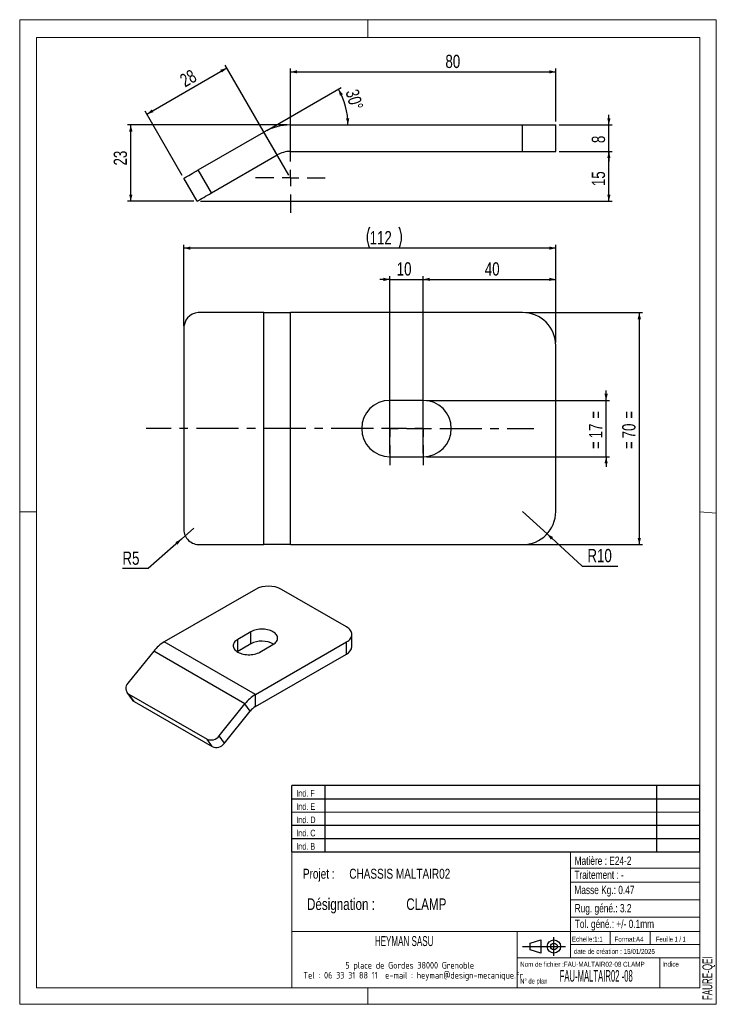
# Model space of a CAD drawing. Header units: millimetres. Extents: x 0 to 210, y 0 to 297.
import ezdxf

# ---------------------------------------------------------------- set-up
doc = ezdxf.new("R2010")
doc.units = ezdxf.units.MM
doc.linetypes.add('CENTERX2', pattern=[20.32, 12.7, -2.54, 2.54, -2.54])
for name, color, linetype in [('COTES', 1, 'Continuous'), ('NOTES', 6, 'Continuous'), ('TRAIT-MIXTES', 3, 'CENTERX2')]:
    doc.layers.add(name, color=color, linetype=linetype)
doc.layers.add('TRAIT-FORT', color=4, linetype='Continuous', lineweight=25)
doc.styles.add('SLDTEXTSTYLE0', font='TXT', dxfattribs={"width": 0.75})
doc.styles.add('SLDTEXTSTYLE1', font='TXT', dxfattribs={"width": 0.605})
doc.styles.add('SLDTEXTSTYLE2', font='TXT', dxfattribs={"width": 0.692308})
doc.styles.add('SLDTEXTSTYLE3', font='TXT', dxfattribs={"width": 0.7})
doc.styles.add('SLDTEXTSTYLE4', font='TXT', dxfattribs={"width": 0.495574})
doc.styles.add('SLDTEXTSTYLE5', font='ISOCP3', dxfattribs={"width": 0.96})
doc.dimstyles.new('SLDDIMSTYLE0', dxfattribs={"dimtxt": 4, "dimasz": 2, "dimexe": 0, "dimexo": 0.0625, "dimgap": 1, "dimtad": 1, "dimdec": 1, "dimrnd": 1e-09, "dimzin": 12, "dimdsep": 46, "dimtxsty": 'SLDTEXTSTYLE0', "dimsah": 1, "dimcen": 0.09, "dimadec": 0, "dimazin": 3, "dimtfac": 1, "dimtdec": 1, "dimtmove": 0, "dimatfit": 0, "dimfxl": 1, "dimfrac": 2, "dimtolj": 1, "dimtzin": 12, "dimarcsym": 0})
doc.dimstyles.new('SLDDIMSTYLE1', dxfattribs={"dimtxt": 4, "dimasz": 2, "dimexe": 0, "dimexo": 0.0625, "dimgap": 1, "dimtad": 1, "dimdec": 1, "dimrnd": 1e-09, "dimzin": 12, "dimdsep": 46, "dimtxsty": 'SLDTEXTSTYLE0', "dimsah": 1, "dimcen": 0.09, "dimadec": 0, "dimazin": 3, "dimtfac": 1, "dimtdec": 1, "dimtofl": 0, "dimtmove": 0, "dimatfit": 3, "dimfxl": 1, "dimfrac": 2, "dimtolj": 1, "dimtzin": 12, "dimarcsym": 0})
doc.dimstyles.new('SLDDIMSTYLE2', dxfattribs={"dimtxt": 4, "dimasz": 2, "dimexe": 0, "dimexo": 0.0625, "dimgap": 1, "dimtad": 1, "dimdec": 4, "dimzin": 12, "dimdsep": 46, "dimtxsty": 'SLDTEXTSTYLE0', "dimsah": 1, "dimcen": 0.09, "dimazin": 3, "dimtfac": 1, "dimtofl": 0, "dimtmove": 0, "dimatfit": 3, "dimfxl": 1, "dimfrac": 2, "dimtolj": 1, "dimtzin": 12, "dimarcsym": 0})
doc.dimstyles.new('SLDDIMSTYLE3', dxfattribs={"dimtxt": 4, "dimasz": 2, "dimexe": 0, "dimexo": 0.0625, "dimgap": 1, "dimtad": 1, "dimdec": 0, "dimrnd": 1e-09, "dimzin": 12, "dimdsep": 46, "dimtxsty": 'SLDTEXTSTYLE0', "dimsah": 1, "dimcen": 0.09, "dimadec": 0, "dimazin": 3, "dimtfac": 1, "dimtdec": 0, "dimtofl": 0, "dimtmove": 0, "dimatfit": 3, "dimfxl": 1, "dimfrac": 2, "dimtolj": 1, "dimtzin": 12, "dimarcsym": 0})
doc.dimstyles.new('SLDDIMSTYLE4', dxfattribs={"dimtxt": 4, "dimasz": 2, "dimexe": 0, "dimexo": 0.0625, "dimgap": 1, "dimtad": 0, "dimtih": 1, "dimtoh": 1, "dimdec": 1, "dimrnd": 1e-09, "dimzin": 12, "dimdsep": 46, "dimtxsty": 'SLDTEXTSTYLE0', "dimsah": 1, "dimcen": 0, "dimadec": 0, "dimazin": 3, "dimtfac": 1, "dimtdec": 1, "dimtofl": 0, "dimtmove": 0, "dimatfit": 3, "dimfxl": 1, "dimfrac": 2, "dimtolj": 1, "dimtzin": 12, "dimarcsym": 0})

# ---------------------------------------------------------------- blocks, each defined once
blk = doc.blocks.new('TAB MODIFS')
for p, q in [((123, 20), (0, 20)), ((0, 0), (0, 20)), ((10, 20), (10, 0)), ((110, 20), (110, 0)), ((123, 0), (123, 20)), ((0, 16), (123, 16)), ((0, 8), (123, 8)), ((0, 4), (123, 4)), ((0, 0), (123, 0))]:
    blk.add_line(p, q)
at = {"color": 7, "linetype": 'Continuous', "lineweight": 18}
blk.add_line((0, 12), (123, 12), dxfattribs=at)
at = {"color": 7}
for tag in ['AUTOATTR0', 'AUTOATTR1', 'AUTOATTR2', 'AUTOATTR3', 'AUTOATTR4', 'AUTOATTR5', 'AUTOATTR6', 'AUTOATTR7', 'AUTOATTR8', 'AUTOATTR9']:
    blk.add_attdef(tag, (0, 0), '', height=1, dxfattribs=at)
at = {"layer": 'NOTES', "color": 211, "char_height": 2, "attachment_point": 1, "style": 'SLDTEXTSTYLE0'}
for s, insert in [('Ind. F', (1.36, 18.66)), ('Ind. E', (1.36, 14.66)), ('Ind. D', (1.36, 10.66)), ('Ind. C', (1.36, 6.66)), ('Ind. B', (1.36, 2.66))]:
    blk.add_mtext(s, dxfattribs=dict(at, insert=insert))
blk = doc.blocks.new('Bloc2')
for p, q in [((2.32, 3.8), (5.55, 4.8)), ((2.32, 1.8), (2.32, 3.8)), ((5.55, 4.8), (5.55, 0.8)), ((9.48, 0), (9.48, 5.6)), ((0, 2.8), (12.98, 2.8)), ((5.55, 0.8), (2.32, 1.8))]:
    blk.add_line(p, q)
for radius in [2, 1]:
    blk.add_circle((9.48, 2.8), radius)
blk = doc.blocks.new('SW_NOTE_0')
at = {"layer": 'NOTES', "color": 0, "char_height": 3.5, "attachment_point": 1, "style": 'SLDTEXTSTYLE0'}
for s, insert in [('Désignation :', (0, 4.51)), ('CLAMP', (29.93, 4.51))]:
    blk.add_mtext(s, dxfattribs=dict(at, insert=insert))
blk = doc.blocks.new('SW_NOTE_1')
at = {"layer": 'NOTES', "color": 0, "char_height": 3, "attachment_point": 1, "style": 'SLDTEXTSTYLE0'}
for s, insert in [('Projet :', (0, 3.87)), ('CHASSIS MALTAIR02', (13.98, 3.87))]:
    blk.add_mtext(s, dxfattribs=dict(at, insert=insert))
blk = doc.blocks.new('SW_NOTE_2')
at = {"layer": 'NOTES', "color": 0, "char_height": 2, "attachment_point": 2, "style": 'SLDTEXTSTYLE5'}
for s, insert in [('5 place de Gordes 38000 Grenoble', (20.94, 2.58)), ('Tel : 06 33 31 88 11  e-mail : heyman@design-mecanique.fr', (22, -0.42))]:
    blk.add_mtext(s, dxfattribs=dict(at, insert=insert))
blk = doc.blocks.new('_D')
at = {"layer": 'COTES', "color": 1, "transparency": 16777216}
for p, q in [((177.6, 265.26), (177.6, 268.26)), ((162.6, 265.26), (178.6, 265.26)), ((177.6, 257.26), (177.6, 265.26)), ((162.6, 257.26), (178.6, 257.26)), ((177.6, 257.26), (177.6, 254.26))]:
    blk.add_line(p, q, dxfattribs=at)
for points in [[(177.6, 265.26), (178.1, 267.26), (177.1, 267.26)], [(177.6, 257.26), (177.1, 255.26), (178.1, 255.26)]]:
    blk.add_solid(points, dxfattribs=at)
at = {"layer": 'COTES', "color": 1, "transparency": 16777216, "insert": (172.44, 259.78), "char_height": 4, "attachment_point": 1, "rotation": 90, "style": 'SLDTEXTSTYLE0'}
blk.add_mtext('8', dxfattribs=at)
blk = doc.blocks.new('_D_1')
at = {"layer": 'COTES', "color": 1, "transparency": 16777216}
for p, q in [((80.6, 265.26), (32.47, 265.26)), ((33.47, 242.26), (33.47, 265.26)), ((52.47, 242.26), (32.47, 242.26))]:
    blk.add_line(p, q, dxfattribs=at)
for points in [[(33.47, 265.26), (32.97, 263.26), (33.97, 263.26)], [(33.47, 242.26), (33.97, 244.26), (32.97, 244.26)]]:
    blk.add_solid(points, dxfattribs=at)
at = {"layer": 'COTES', "color": 1, "transparency": 16777216, "insert": (28.31, 253.02), "char_height": 4, "attachment_point": 1, "rotation": 90, "style": 'SLDTEXTSTYLE0'}
blk.add_mtext('23', dxfattribs=at)
blk = doc.blocks.new('_D_2')
at = {"layer": 'COTES', "color": 1, "transparency": 16777216}
blk.add_line((74.46, 263.62), (96.91, 276.58), dxfattribs=at)
blk.add_arc((77.31, 265.26), 21.64, 0, 30, dxfattribs=at)
for points in [[(96.05, 276.08), (96.52, 274.07), (97.41, 274.53)], [(98.95, 265.26), (99.35, 267.28), (98.35, 267.24)]]:
    blk.add_solid(points, dxfattribs=at)
at = {"layer": 'COTES', "color": 1, "transparency": 16777216, "insert": (102.02, 276.37), "char_height": 4, "attachment_point": 1, "rotation": 285.6699, "style": 'SLDTEXTSTYLE0'}
blk.add_mtext('30°', dxfattribs=at)
blk = doc.blocks.new('_D_3')
at = {"layer": 'COTES', "color": 1, "transparency": 16777216}
for p, q in [((162.6, 257.26), (178.6, 257.26)), ((177.6, 242.26), (177.6, 257.26)), ((54.47, 242.26), (178.6, 242.26))]:
    blk.add_line(p, q, dxfattribs=at)
for points in [[(177.6, 257.26), (177.1, 255.26), (178.1, 255.26)], [(177.6, 242.26), (178.1, 244.26), (177.1, 244.26)]]:
    blk.add_solid(points, dxfattribs=at)
at = {"layer": 'COTES', "color": 1, "transparency": 16777216, "insert": (172.44, 246.8), "char_height": 4, "attachment_point": 1, "rotation": 90, "style": 'SLDTEXTSTYLE0'}
blk.add_mtext('15', dxfattribs=at)
blk = doc.blocks.new('_D_4')
at = {"layer": 'COTES', "color": 1, "transparency": 16777216}
for p, q in [((81.6, 260.76), (81.6, 282.26)), ((161.6, 266.26), (161.6, 282.26)), ((81.6, 281.26), (161.6, 281.26))]:
    blk.add_line(p, q, dxfattribs=at)
for points in [[(81.6, 281.26), (83.6, 280.76), (83.6, 281.76)], [(161.6, 281.26), (159.6, 281.76), (159.6, 280.76)]]:
    blk.add_solid(points, dxfattribs=at)
at = {"layer": 'COTES', "color": 1, "transparency": 16777216, "insert": (128.32, 286.42), "char_height": 4, "attachment_point": 1, "style": 'SLDTEXTSTYLE0'}
blk.add_mtext('80', dxfattribs=at)
blk = doc.blocks.new('_D_5')
at = {"layer": 'COTES', "color": 1, "transparency": 16777216}
for p, q in [((38.31, 268.52), (62.43, 282.45)), ((81.1, 250.13), (61.93, 283.32)), ((48.97, 250.05), (37.81, 269.39))]:
    blk.add_line(p, q, dxfattribs=at)
for points in [[(62.43, 282.45), (60.45, 281.88), (60.95, 281.02)], [(38.31, 268.52), (40.29, 269.09), (39.79, 269.95)]]:
    blk.add_solid(points, dxfattribs=at)
at = {"layer": 'COTES', "color": 1, "transparency": 16777216, "insert": (47.83, 279.97), "char_height": 4, "attachment_point": 1, "rotation": 30, "style": 'SLDTEXTSTYLE0'}
blk.add_mtext('28', dxfattribs=at)
blk = doc.blocks.new('SW_CENTERMARKSYMBOL_0')
at = {"layer": 'TRAIT-MIXTES', "color": 0}
for p, q in [((0, 5), (0, 10.5)), ((-5, 0), (-10.5, 0)), ((0, 0), (-2.5, 0)), ((0, 0), (0, 2.5)), ((0, 0), (0, -2.5)), ((0, 0), (2.5, 0)), ((5, 0), (10.5, 0)), ((0, -5), (0, -10.5))]:
    blk.add_line(p, q, dxfattribs=at)
blk = doc.blocks.new('_D_6')
at = {"layer": 'COTES', "color": 1, "transparency": 16777216}
for p, q in [((176.77, 182.16), (176.77, 185.16)), ((122.6, 182.16), (177.77, 182.16)), ((176.77, 165.16), (176.77, 182.16)), ((122.6, 165.16), (177.77, 165.16)), ((176.77, 165.16), (176.77, 162.16))]:
    blk.add_line(p, q, dxfattribs=at)
for points in [[(176.77, 182.16), (177.27, 184.16), (176.27, 184.16)], [(176.77, 165.16), (176.27, 163.16), (177.27, 163.16)]]:
    blk.add_solid(points, dxfattribs=at)
at = {"layer": 'COTES', "color": 1, "transparency": 16777216, "char_height": 4, "attachment_point": 1, "rotation": 90, "style": 'SLDTEXTSTYLE0'}
for s, insert in [('=', (171.61, 176.62)), ('17', (171.61, 170.71)), ('=', (171.61, 167.47))]:
    blk.add_mtext(s, dxfattribs=dict(at, insert=insert))
blk = doc.blocks.new('_D_7')
at = {"layer": 'COTES', "color": 1, "transparency": 16777216}
for p, q in [((111.6, 218.66), (108.6, 218.66)), ((111.6, 166.16), (111.6, 219.66)), ((111.6, 218.66), (121.6, 218.66)), ((121.6, 166.16), (121.6, 219.66)), ((121.6, 218.66), (124.6, 218.66))]:
    blk.add_line(p, q, dxfattribs=at)
for points in [[(111.6, 218.66), (109.6, 219.16), (109.6, 218.16)], [(121.6, 218.66), (123.6, 218.16), (123.6, 219.16)]]:
    blk.add_solid(points, dxfattribs=at)
at = {"layer": 'COTES', "color": 1, "transparency": 16777216, "insert": (113.64, 223.82), "char_height": 4, "attachment_point": 1, "style": 'SLDTEXTSTYLE0'}
blk.add_mtext('10', dxfattribs=at)
blk = doc.blocks.new('_D_8')
at = {"layer": 'COTES', "color": 1, "transparency": 16777216}
for p, q in [((152.6, 208.66), (187.77, 208.66)), ((186.77, 208.66), (186.77, 138.66)), ((152.6, 138.66), (187.77, 138.66))]:
    blk.add_line(p, q, dxfattribs=at)
for points in [[(186.77, 208.66), (186.27, 206.66), (187.27, 206.66)], [(186.77, 138.66), (187.27, 140.66), (186.27, 140.66)]]:
    blk.add_solid(points, dxfattribs=at)
at = {"layer": 'COTES', "color": 1, "transparency": 16777216, "char_height": 4, "attachment_point": 1, "rotation": 90, "style": 'SLDTEXTSTYLE0'}
for s, insert in [('=', (181.61, 176.62)), ('70', (181.61, 170.71)), ('=', (181.61, 167.47))]:
    blk.add_mtext(s, dxfattribs=dict(at, insert=insert))
blk = doc.blocks.new('_D_9')
at = {"layer": 'COTES', "color": 1, "transparency": 16777216}
for p, q in [((151.6, 148.66), (158.96, 141.9)), ((158.96, 141.9), (169.54, 132.19)), ((169.54, 132.19), (180.28, 132.19))]:
    blk.add_line(p, q, dxfattribs=at)
blk.add_solid([(158.96, 141.9), (160.1, 140.18), (160.78, 140.92)], dxfattribs=at)
at = {"layer": 'COTES', "color": 1, "transparency": 16777216, "insert": (171.13, 137.35), "char_height": 4, "attachment_point": 1, "style": 'SLDTEXTSTYLE0'}
blk.add_mtext('R10', dxfattribs=at)
blk = doc.blocks.new('_D_10')
at = {"layer": 'COTES', "color": 1, "transparency": 16777216}
for p, q in [((52.46, 143.66), (48.73, 140.33)), ((48.73, 140.33), (38.73, 131.41)), ((38.73, 131.41), (30.95, 131.41))]:
    blk.add_line(p, q, dxfattribs=at)
blk.add_solid([(48.73, 140.33), (46.9, 139.37), (47.57, 138.63)], dxfattribs=at)
at = {"layer": 'COTES', "color": 1, "transparency": 16777216, "insert": (30.95, 136.57), "char_height": 4, "attachment_point": 1, "style": 'SLDTEXTSTYLE0'}
blk.add_mtext('R5', dxfattribs=at)
blk = doc.blocks.new('_D_11')
at = {"layer": 'COTES', "color": 1, "transparency": 16777216}
for p, q in [((121.6, 185.66), (121.6, 219.66)), ((121.6, 218.66), (161.6, 218.66)), ((161.6, 199.66), (161.6, 219.66))]:
    blk.add_line(p, q, dxfattribs=at)
for points in [[(121.6, 218.66), (123.6, 218.16), (123.6, 219.16)], [(161.6, 218.66), (159.6, 219.16), (159.6, 218.16)]]:
    blk.add_solid(points, dxfattribs=at)
at = {"layer": 'COTES', "color": 1, "transparency": 16777216, "insert": (140.2, 223.82), "char_height": 4, "attachment_point": 1, "style": 'SLDTEXTSTYLE0'}
blk.add_mtext('40', dxfattribs=at)
blk = doc.blocks.new('_D_12')
at = {"layer": 'COTES', "color": 1, "transparency": 16777216}
for p, q in [((49.47, 204.66), (49.47, 229.1)), ((161.6, 199.66), (161.6, 229.1)), ((161.6, 228.1), (49.47, 228.1))]:
    blk.add_line(p, q, dxfattribs=at)
for centre, start, end in [((111.82, 231.27), 153.4349, 206.5651), ((107.99, 231.27), 333.4349, 26.5651)]:
    blk.add_arc(centre, 7.1, start, end, dxfattribs=at)
for points in [[(49.47, 228.1), (51.47, 227.6), (51.47, 228.6)], [(161.6, 228.1), (159.6, 228.6), (159.6, 227.6)]]:
    blk.add_solid(points, dxfattribs=at)
at = {"layer": 'COTES', "color": 1, "transparency": 16777216, "insert": (105.47, 233.25), "char_height": 4, "attachment_point": 1, "style": 'SLDTEXTSTYLE0'}
blk.add_mtext('112', dxfattribs=at)
blk = doc.blocks.new('SW_CENTERMARKSYMBOL_1')
at = {"layer": 'TRAIT-MIXTES', "color": 0}
for p, q in [((0, 5), (0, 11)), ((10, 5), (10, 11)), ((-5, 0), (-73.52, 0)), ((0, 0), (-2.5, 0)), ((0, 0), (0, 2.5)), ((0, 0), (0, -2.5)), ((0, 0), (2.5, 0)), ((5, 0), (11, 0)), ((10, 0), (10, 2.5)), ((5, 0), (-1, 0)), ((10, 0), (7.5, 0)), ((10, 0), (10, -2.5)), ((10, 0), (12.5, 0)), ((15, 0), (43.35, 0)), ((0, -5), (0, -11)), ((10, -5), (10, -11))]:
    blk.add_line(p, q, dxfattribs=at)

msp = doc.modelspace()

# ---------------------------------------------------------------- linework, layer by layer
at = {"color": 7, "linetype": 'Continuous', "lineweight": 18}
for p, q in [((-0.01708, 297.00001), (209.98292, 297.00001)), ((-0.01708, 297.00001), (-0.01708, 0.00001)), ((104.98292, 297.00001), (104.98292, 291.62682)), ((209.98292, 297.00001), (209.98292, 0.00001)), ((5.00001, 291.62682), (205.00002, 291.62682)), ((5.00001, 291.62682), (5.00001, 148.50908)), ((205.00002, 291.62682), (204.99989, 5.00007)), ((-0.01708, 148.50908), (5.00001, 148.50908)), ((5.00001, 148.50908), (5.00001, 5.00007)), ((204.99996, 148.51843), (209.98292, 148.1054)), ((5.00001, 67.69225), (5.00001, 5.00007)), ((81.99989, 46.00007), (81.99989, 5.00007)), ((204.99989, 46.00007), (81.99989, 46.00007)), ((165.99989, 46.00007), (165.99989, 14.00007)), ((204.99989, 46.00007), (204.99989, 5.00007)), ((165.99989, 41.1141), (204.99989, 41.1141)), ((165.99989, 36.79806), (204.99989, 36.79806)), ((165.99989, 31.55305), (204.9999, 31.55305)), ((165.99989, 26.26487), (204.99989, 26.26487)), ((81.99989, 22.00007), (204.99989, 22.00007)), ((149.99989, 22.00007), (149.99989, 5.00007)), ((177.99989, 22.00007), (177.99989, 18.00007)), ((189.99989, 22.00007), (189.99989, 18.00007)), ((165.99989, 18.00007), (204.99989, 18.00007)), ((149.99989, 14.00007), (204.99989, 14.00007)), ((192.99989, 14.00007), (192.99989, 5.00007)), ((5.00001, 5.00007), (204.99989, 5.00007)), ((81.99989, 5.00007), (204.99989, 5.00007)), ((104.98292, 0.00001), (104.98292, 5.00007)), ((-0.01708, 0.00001), (209.98292, 0.00001))]:
    msp.add_line(p, q, dxfattribs=at)
at = {"layer": 'TRAIT-FORT', "color": 4, "linetype": 'Continuous', "lineweight": 25}
for p, q in [((81.59553, 257.26051), (81.59553, 265.26051)), ((81.59553, 265.26051), (151.59553, 265.26051)), ((151.59553, 257.26051), (151.59553, 265.26051)), ((151.59553, 265.26051), (161.59553, 265.26051)), ((161.59553, 257.26051), (161.59553, 265.26051)), ((53.8013, 251.68871), (73.59552, 263.11692)), ((77.59553, 256.18871), (73.59552, 263.11692)), ((57.8013, 244.76051), (77.59553, 256.18871)), ((81.59553, 257.26051), (151.59553, 257.26051)), ((151.59553, 257.26051), (161.59553, 257.26051)), ((57.8013, 244.76051), (53.8013, 251.68871)), ((53.47117, 242.26051), (49.47117, 249.18871)), ((73.59552, 208.66171), (53.8013, 208.66171)), ((73.59552, 138.66171), (73.59552, 208.66171)), ((73.59552, 208.66171), (81.59553, 208.66171)), ((151.59553, 208.66171), (81.59553, 208.66171)), ((81.59553, 138.66171), (81.59553, 208.66171)), ((49.47117, 203.66171), (49.47117, 143.66171)), ((161.59553, 148.66171), (161.59553, 198.66171)), ((121.59553, 182.16171), (111.59553, 182.16171)), ((111.59553, 165.16171), (121.59553, 165.16171)), ((53.8013, 138.66171), (73.59552, 138.66171)), ((81.59553, 138.66171), (73.59552, 138.66171)), ((81.59553, 138.66171), (151.59553, 138.66171)), ((71.03233, 125.16808), (43.53374, 109.29347)), ((98.53093, 113.82908), (78.88908, 125.16808)), ((69.6574, 112.355), (65.72903, 110.0872)), ((65.72903, 106.45813), (65.72903, 110.0872)), ((69.6574, 108.72593), (69.6574, 112.355)), ((100.15812, 107.9322), (100.15812, 111.56127)), ((71.03233, 93.41887), (43.53374, 109.29347)), ((69.6574, 108.72593), (65.72903, 106.45813)), ((71.03233, 93.41887), (98.53093, 109.29347)), ((72.40726, 106.23194), (76.33564, 108.49974)), ((98.53093, 105.6644), (98.53093, 109.29347)), ((40.39104, 106.50683), (32.61513, 96.83367)), ((67.88964, 90.63222), (40.39104, 106.50683)), ((65.72903, 106.45813), (65.544, 106.34504)), ((71.03233, 89.7898), (98.53093, 105.6644)), ((32.3067, 94.10251), (33.87805, 91.86676)), ((32.87828, 93.5837), (56.44851, 79.9769)), ((34.44963, 91.34795), (32.87828, 93.5837)), ((71.03233, 89.7898), (71.03233, 93.41887)), ((34.44963, 91.34795), (58.01986, 77.74115)), ((60.11373, 80.95907), (67.88964, 90.63222)), ((69.46099, 88.39648), (67.88964, 90.63222)), ((61.68508, 78.72332), (69.46099, 88.39648)), ((61.68508, 78.72332), (60.11373, 80.95907)), ((58.01986, 77.74115), (56.44851, 79.9769))]:
    msp.add_line(p, q, dxfattribs=at)
at = {"layer": 'TRAIT-FORT', "color": 4, "linetype": 'Continuous', "lineweight": 25, "flags": 128}
for points in [[(49.47117, 249.18871), (49.51524, 249.21416), (49.64657, 249.28998), (49.86248, 249.41463), (50.15856, 249.58558), (50.52881, 249.79934), (50.96566, 250.05156), (51.46026, 250.33711), (52.00249, 250.65018), (52.58136, 250.98438), (53.18506, 251.33293), (53.8013, 251.68871)], [(53.47117, 242.26051), (53.51525, 242.28596), (53.64657, 242.36178), (53.86247, 242.48643), (54.15856, 242.65738), (54.52881, 242.87114), (54.96567, 243.12336), (55.46025, 243.40891), (56.0025, 243.72197), (56.58136, 244.05618), (57.18505, 244.40472), (57.8013, 244.76051)], [(76.33564, 108.49974), (76.66638, 108.7118), (76.95691, 108.94264), (77.20405, 109.18976), (77.40509, 109.45043), (77.55784, 109.72181), (77.6606, 110.00092), (77.71227, 110.2847), (77.71227, 110.57005), (77.6606, 110.85383), (77.55784, 111.13294), (77.40509, 111.40431), (77.20405, 111.66499), (76.95691, 111.9121), (76.66638, 112.14295), (76.33564, 112.355), (75.96831, 112.54594), (75.56843, 112.71366), (75.14036, 112.85633), (74.68881, 112.97239), (74.21872, 113.06057), (73.73524, 113.11989), (73.24366, 113.14972), (72.74938, 113.14972), (72.2578, 113.11989), (71.77432, 113.06057), (71.30423, 112.97239), (70.85268, 112.85633), (70.42461, 112.71366), (70.02473, 112.54594), (69.6574, 112.355)], [(98.53093, 109.29347), (98.89706, 109.52668), (99.22184, 109.77948), (99.50212, 110.04943), (99.73522, 110.33395), (99.9189, 110.63029), (100.05137, 110.93559), (100.13136, 111.24692), (100.15812, 111.56127), (100.13136, 111.87563), (100.05137, 112.18696), (99.9189, 112.49226), (99.73522, 112.7886), (99.50212, 113.07312), (99.22184, 113.34307), (98.89706, 113.59587), (98.53093, 113.82908)], [(65.72903, 110.0872), (65.39829, 109.87515), (65.10776, 109.6443), (64.86062, 109.39719), (64.65957, 109.13651), (64.50683, 108.86514), (64.40406, 108.58603), (64.3524, 108.30225), (64.3524, 108.0169), (64.40406, 107.73312), (64.50683, 107.45401), (64.65957, 107.18263), (64.86062, 106.92196), (65.10776, 106.67484), (65.39829, 106.444), (65.72903, 106.23194), (66.09636, 106.04101), (66.49624, 105.87329), (66.9243, 105.73062), (67.37586, 105.61456), (67.84595, 105.52638), (68.32943, 105.46706), (68.82101, 105.43723), (69.31529, 105.43723), (69.80687, 105.46706), (70.29035, 105.52638), (70.76044, 105.61456), (71.21199, 105.73062), (71.64006, 105.87329), (72.03994, 106.04101), (72.40726, 106.23194)]]:
    msp.add_lwpolyline(points, dxfattribs=at)
at = {"layer": 'TRAIT-FORT', "color": 4, "linetype": 'Continuous', "lineweight": 25}
for centre, radius, start, end in [((81.59553, 249.26051), 16, 90, 120), ((81.59553, 249.26051), 8, 90, 120), ((54.19635, 203.94458), 4.73365, 94.7873353, 183.4258662), ((151.59553, 198.66171), 10, 0, 90), ((111.59553, 173.66171), 8.5, 90, 270), ((121.59553, 173.66171), 8.5, 270, 90), ((151.59553, 148.66171), 10, 270, 0), ((54.12794, 143.31959), 4.66932, 175.7981866, 265.9886119), ((74.96071, 117.58634), 8.53901, 62.6096843, 117.3903219), ((49.5112, 99.38682), 11.5703, 121.1059023, 142.0212586), ((72.98517, 102.36626), 7.1777, 60.4905845, 117.6213078), ((97.3778, 108.20946), 2.7941, 294.3746311, 354.3052198), ((34.05615, 95.31471), 2.09375, 133.491648, 235.7666524), ((77.0098, 83.51222), 11.5703, 121.1059023, 142.0212586), ((35.33025, 92.89241), 1.77788, 215.2325812, 240.3091584), ((74.02107, 84.83648), 5.78515, 121.1058959, 142.021265), ((57.66685, 82.76027), 3.03834, 246.3599287, 323.6423337), ((59.2382, 80.52452), 3.03834, 246.3598929, 323.6423695)]:
    msp.add_arc(centre, radius, start, end, dxfattribs=at)

# ---------------------------------------------------------------- block references
for name, p in [('TAB MODIFS', (81.99345, 45.98993)), ('Bloc2', (151.5598, 14.63436))]:
    msp.add_blockref(name, p)
at = {"layer": 'NOTES', "color": 211}
for name, p in [('SW_NOTE_1', (85.36713, 37.00908)), ('SW_NOTE_0', (86.5923, 27.44498)), ('SW_NOTE_2', (96.62542, 10.19141))]:
    msp.add_blockref(name, p, dxfattribs=at)
at = {"layer": 'TRAIT-MIXTES', "color": 3}
for name, p in [('SW_CENTERMARKSYMBOL_0', (81.59553, 249.26051)), ('SW_CENTERMARKSYMBOL_1', (111.59553, 173.66171))]:
    msp.add_blockref(name, p, dxfattribs=at)

# ---------------------------------------------------------------- texts
at = {"layer": 'NOTES', "color": 211}
for s, insert, char_height, attachment_point, style in [('Matière : E24-2', (167.26638, 44.55517), 2.5, 1, 'SLDTEXTSTYLE0'), ('Traitement : -', (167.1954, 40.31783), 2.5, 1, 'SLDTEXTSTYLE0'), ('Masse Kg.: 0.47', (167.1954, 35.75001), 2.5, 1, 'SLDTEXTSTYLE0'), ('Rug. géné.: 3.2', (167.28463, 30.23562), 2.5, 1, 'SLDTEXTSTYLE0'), ('Tol. géné.: +/- 0.1mm', (167.32348, 25.4994), 2.5, 1, 'SLDTEXTSTYLE0'), ('HEYMAN SASU', (115.8788, 20.57008), 3, 2, 'SLDTEXTSTYLE1'), ('Echelle:1:1', (166.45335, 20.40482), 1.5, 1, 'SLDTEXTSTYLE0'), ('Format:A4', (179.28917, 20.38022), 1.5, 1, 'SLDTEXTSTYLE0'), ('Feuille 1 / 1', (191.80627, 20.38405), 1.5, 1, 'SLDTEXTSTYLE2'), ('date de création : 15/01/2025', (167.00885, 16.69482), 1.5, 1, 'SLDTEXTSTYLE0'), ('Nom de fichier :FAU-MALTAIR02-08 CLAMP', (150.85229, 12.81543), 1.5, 1, 'SLDTEXTSTYLE0'), ('Indice', (193.69258, 12.86023), 1.5, 1, 'SLDTEXTSTYLE0'), ('FAU-MALTAIR02 -08', (162.75595, 10.32954), 3.5, 1, 'SLDTEXTSTYLE4'), ('N° de plan', (150.87802, 7.76509), 1.5, 1, 'SLDTEXTSTYLE3')]:
    msp.add_mtext(s, dxfattribs=dict(at, insert=insert, char_height=char_height, attachment_point=attachment_point, style=style))
at = {"layer": 'NOTES', "color": 211, "insert": (205.79594, 1.25642), "char_height": 3, "attachment_point": 1, "rotation": 90, "style": 'SLDTEXTSTYLE1'}
msp.add_mtext('FAURE-QEI', dxfattribs=at)

# ---------------------------------------------------------------- dimensions: what is measured, and where the dimension line sits
at = {"layer": 'COTES', "color": 1}
for base, p1, p2, dimstyle, picture, middle in [((161.59553, 281.26051), (81.59553, 259.76051), (161.59553, 265.26051), 'SLDDIMSTYLE1', '_D_4', (131.27992, 281.26051)), ((121.59553, 218.66171), (111.59553, 165.16171), (121.59553, 165.16171), 'SLDDIMSTYLE0', '_D_7', (116.59553, 218.66171))]:
    dim = msp.add_linear_dim(base=base, p1=p1, p2=p2, dimstyle=dimstyle, dxfattribs=at)
    dim.commit()
    dim.dimension.update_dxf_attribs({"geometry": picture, "text_midpoint": middle, "dimtype": 160})
for base, p1, p2, angle, dimstyle, picture, middle in [((62.43348, 282.45014), (49.47117, 249.18871), (81.59553, 249.26051), 30, 'SLDDIMSTYLE3', '_D_5', (52.97025, 276.98654)), ((177.59553, 265.26051), (161.59553, 257.26051), (161.59553, 265.26051), 90, 'SLDDIMSTYLE0', '_D', (177.59553, 261.26051)), ((33.47117, 265.26051), (53.47117, 242.26051), (81.59553, 265.26051), 90, 'SLDDIMSTYLE1', '_D_1', (33.47117, 255.97621)), ((177.59553, 257.26051), (53.47117, 242.26051), (161.59553, 257.26051), 90, 'SLDDIMSTYLE1', '_D_3', (177.59553, 249.76051)), ((161.59553, 218.66171), (121.59553, 184.66171), (161.59553, 198.66171), 0, 'SLDDIMSTYLE1', '_D_11', (143.15229, 218.66171))]:
    dim = msp.add_linear_dim(base=base, p1=p1, p2=p2, angle=angle, dimstyle=dimstyle, dxfattribs=at)
    dim.commit()
    dim.dimension.update_dxf_attribs({"geometry": picture, "text_midpoint": middle, "dimtype": 160})
dim = msp.add_angular_dim_2l(base=(98.20871, 270.86075), line1=((73.59553, 263.11692), (49.47117, 249.18871)), line2=((81.59553, 265.26051), (161.59553, 265.26051)), dimstyle='SLDDIMSTYLE2', dxfattribs=at)
dim.commit()
dim.dimension.update_dxf_attribs({"geometry": '_D_2', "text_midpoint": (98.14181, 271.10473), "dimtype": 162})
for base, p1, p2, angle, text, dimstyle, picture, middle in [((49.47117, 228.09629), (161.59553, 198.66171), (49.47117, 203.66171), 0, '(<>)', 'SLDDIMSTYLE3', '_D_12', (109.90246, 228.09629)), ((183.59553, 138.66171), (151.59553, 208.66171), (151.59553, 138.66171), 90, '=<>=', 'SLDDIMSTYLE1', '_D_8', (183.59553, 173.66171)), ((173.59553, 182.16171), (121.59553, 165.16171), (121.59553, 182.16171), 90, '=<>=', 'SLDDIMSTYLE0', '_D_6', (173.59553, 173.66171))]:
    dim = msp.add_linear_dim(base=base, p1=p1, p2=p2, angle=angle, text=text, dimstyle=dimstyle, dxfattribs=at)
    dim.commit()
    dim.dimension.update_dxf_attribs({"geometry": picture, "text_midpoint": middle, "dimtype": 160})
for center, mpoint, picture, middle in [((151.59553, 148.66171), (158.96341, 141.90048), '_D_9', (175.70582, 135.36669)), ((52.45593, 143.66171), (48.72532, 140.33267), '_D_10', (34.04235, 134.58563))]:
    dim = msp.add_radius_dim(center=center, mpoint=mpoint, dimstyle='SLDDIMSTYLE4', dxfattribs=at)
    dim.commit()
    dim.dimension.update_dxf_attribs({"geometry": picture, "text_midpoint": middle, "dimtype": 164})

doc.saveas('drawing.dxf')
